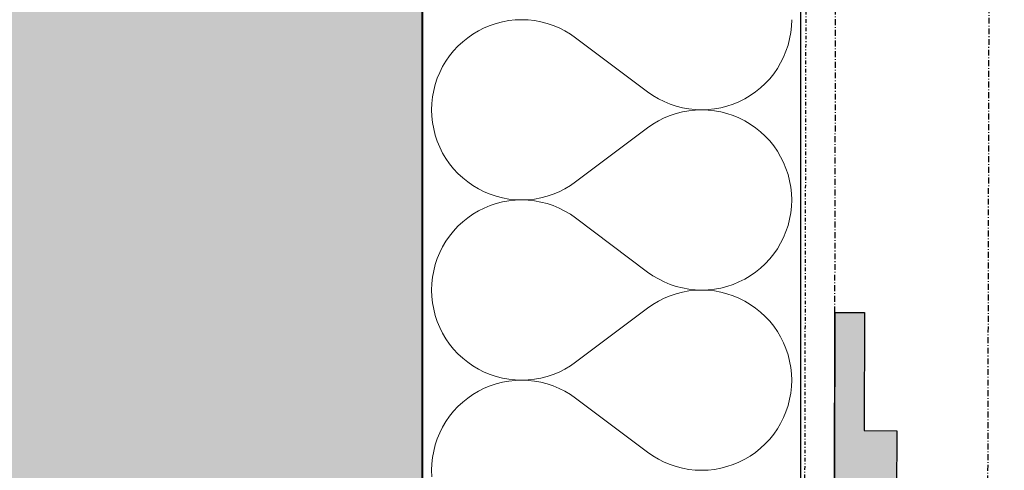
# Model space of a CAD drawing. Header units: millimetres. Extents: x -24674 to 2959, y -2716 to 20653.
# Tile 76 of 161: x -492 to -76, y 1333 to 1524. Entities that reach past the tile are written whole.
import ezdxf

# ---------------------------------------------------------------- set-up
doc = ezdxf.new("R2010")
doc.units = ezdxf.units.MM
doc.header["$MEASUREMENT"] = 0
for name, pattern in [('Wipeout_Contour', [1000, 0, -1000]), ('Čerchovaná M', [4.5, 2.5, -0.85, 0.3, -0.85]), ('Čerchovaná S', [3.5, 1.5, -0.85, 0.3, -0.85])]:
    doc.linetypes.add(name, pattern=pattern)
for name, color, linetype in [('9._POHLED ZÁPADNÍ_1_Nové_Konstrukce - krov', 7, 'Continuous'), ('9._POHLED ZÁPADNÍ_1_Nové_Konstrukce - nosné', 7, 'Continuous'), ('9._POHLED ZÁPADNÍ_1_Nové_Výplně - Povrchové', 7, 'Continuous'), ('9._POHLED ZÁPADNÍ_1_Nové_Výplně – Řezové', 7, 'Continuous'), ('9._POHLED ZÁPADNÍ_1_VÝTAH VAR 1', 7, 'Continuous')]:
    doc.layers.add(name, color=color, linetype=linetype)

# ---------------------------------------------------------------- blocks, each defined once
blk = doc.blocks.new('*X13', base_point=(-27719.5, -6043.99))
at = {"layer": '9._POHLED ZÁPADNÍ_1_Nové_Výplně – Řezové', "color": 21, "linetype": 'Continuous', "lineweight": 20, "true_color": 0xffaaaa}
for p, q in [((-293.08, 1521.41), (-295.6, 1520.37)), ((-290.5, 1522.27), (-293.08, 1521.41)), ((-287.87, 1522.94), (-290.5, 1522.27)), ((-285.19, 1523.42), (-287.87, 1522.94)), ((-282.48, 1523.71), (-285.19, 1523.42)), ((-279.76, 1523.81), (-282.48, 1523.71)), ((-277.05, 1523.71), (-279.76, 1523.81)), ((-274.34, 1523.42), (-277.05, 1523.71)), ((-271.66, 1522.93), (-274.34, 1523.42)), ((-269.03, 1522.26), (-271.66, 1522.93)), ((-266.45, 1521.4), (-269.03, 1522.26)), ((-263.93, 1520.35), (-266.45, 1521.4)), ((-165.89, 1518.39), (-165.6, 1521.09)), ((-165.6, 1521.09), (-165.5, 1523.81)), ((-300.37, 1517.77), (-302.61, 1516.22)), ((-298.03, 1519.16), (-300.37, 1517.77)), ((-295.6, 1520.37), (-298.03, 1519.16)), ((-261.5, 1519.13), (-263.93, 1520.35)), ((-259.16, 1517.74), (-261.5, 1519.13)), ((-256.93, 1516.19), (-259.16, 1517.74)), ((-166.37, 1515.71), (-165.89, 1518.39)), ((-306.72, 1512.66), (-308.57, 1510.67)), ((-304.73, 1514.51), (-306.72, 1512.66)), ((-302.61, 1516.22), (-304.73, 1514.51)), ((-256.93, 1516.19), (-226.46, 1493.33)), ((-167.91, 1510.49), (-167.05, 1513.07)), ((-167.05, 1513.07), (-166.37, 1515.71)), ((-310.28, 1508.55), (-311.83, 1506.32)), ((-308.57, 1510.67), (-310.28, 1508.55)), ((-168.95, 1507.98), (-167.91, 1510.49)), ((-311.83, 1506.32), (-313.22, 1503.98)), ((-171.56, 1503.21), (-170.17, 1505.55)), ((-170.17, 1505.55), (-168.95, 1507.98)), ((-314.44, 1501.55), (-315.48, 1499.03)), ((-313.22, 1503.98), (-314.44, 1501.55)), ((-174.81, 1498.85), (-173.11, 1500.97)), ((-173.11, 1500.97), (-171.56, 1503.21)), ((-316.34, 1496.45), (-317.01, 1493.82)), ((-315.48, 1499.03), (-316.34, 1496.45)), ((-178.66, 1495.01), (-176.67, 1496.86)), ((-176.67, 1496.86), (-174.81, 1498.85)), ((-317.01, 1493.82), (-317.5, 1491.14)), ((-226.46, 1493.33), (-224.22, 1491.78)), ((-183.02, 1491.75), (-180.78, 1493.3)), ((-180.78, 1493.3), (-178.66, 1495.01)), ((-317.79, 1488.43), (-317.88, 1485.71)), ((-317.5, 1491.14), (-317.79, 1488.43)), ((-224.22, 1491.78), (-221.88, 1490.39)), ((-221.88, 1490.39), (-219.45, 1489.17)), ((-219.45, 1489.17), (-216.94, 1488.13)), ((-216.94, 1488.13), (-214.36, 1487.27)), ((-192.88, 1487.25), (-190.3, 1488.11)), ((-190.3, 1488.11), (-187.79, 1489.15)), ((-187.79, 1489.15), (-185.36, 1490.37)), ((-185.36, 1490.37), (-183.02, 1491.75)), ((-317.88, 1485.71), (-317.79, 1483)), ((-214.36, 1484.16), (-216.94, 1483.3)), ((-214.36, 1487.27), (-211.72, 1486.59)), ((-211.72, 1484.84), (-214.36, 1484.16)), ((-211.72, 1486.59), (-209.05, 1486.11)), ((-209.05, 1485.32), (-211.72, 1484.84)), ((-209.05, 1486.11), (-206.34, 1485.81)), ((-206.34, 1485.62), (-209.05, 1485.32)), ((-206.34, 1485.81), (-203.62, 1485.71)), ((-203.62, 1485.71), (-206.34, 1485.62)), ((-203.62, 1485.71), (-200.9, 1485.81)), ((-200.9, 1485.62), (-203.62, 1485.71)), ((-200.9, 1485.81), (-198.2, 1486.1)), ((-198.2, 1485.33), (-200.9, 1485.62)), ((-198.2, 1486.1), (-195.52, 1486.58)), ((-195.52, 1484.85), (-198.2, 1485.33)), ((-195.52, 1486.58), (-192.88, 1487.25)), ((-192.88, 1484.18), (-195.52, 1484.85)), ((-190.3, 1483.32), (-192.88, 1484.18)), ((-317.79, 1483), (-317.5, 1480.29)), ((-317.5, 1480.29), (-317.01, 1477.61)), ((-224.22, 1479.65), (-226.46, 1478.1)), ((-221.88, 1481.04), (-224.22, 1479.65)), ((-219.45, 1482.26), (-221.88, 1481.04)), ((-216.94, 1483.3), (-219.45, 1482.26)), ((-187.79, 1482.28), (-190.3, 1483.32)), ((-185.36, 1481.06), (-187.79, 1482.28)), ((-183.02, 1479.68), (-185.36, 1481.06)), ((-180.78, 1478.12), (-183.02, 1479.68)), ((-317.01, 1477.61), (-316.34, 1474.98)), ((-256.93, 1455.24), (-226.46, 1478.1)), ((-178.66, 1476.42), (-180.78, 1478.12)), ((-176.67, 1474.57), (-178.66, 1476.42)), ((-316.34, 1474.98), (-315.48, 1472.4)), ((-315.48, 1472.4), (-314.44, 1469.88)), ((-174.81, 1472.57), (-176.67, 1474.57)), ((-173.11, 1470.46), (-174.81, 1472.57)), ((-314.44, 1469.88), (-313.22, 1467.45)), ((-313.22, 1467.45), (-311.83, 1465.11)), ((-171.56, 1468.22), (-173.11, 1470.46)), ((-170.17, 1465.88), (-171.56, 1468.22)), ((-311.83, 1465.11), (-310.28, 1462.88)), ((-310.28, 1462.88), (-308.57, 1460.76)), ((-168.95, 1463.45), (-170.17, 1465.88)), ((-167.91, 1460.94), (-168.95, 1463.45)), ((-308.57, 1460.76), (-306.72, 1458.77)), ((-306.72, 1458.77), (-304.73, 1456.92)), ((-167.05, 1458.36), (-167.91, 1460.94)), ((-304.73, 1456.92), (-302.61, 1455.21)), ((-302.61, 1455.21), (-300.37, 1453.66)), ((-259.16, 1453.68), (-256.93, 1455.24)), ((-166.37, 1455.72), (-167.05, 1458.36)), ((-165.89, 1453.04), (-166.37, 1455.72)), ((-300.37, 1453.66), (-298.03, 1452.27)), ((-298.03, 1452.27), (-295.6, 1451.05)), ((-295.6, 1451.05), (-293.08, 1450.01)), ((-266.45, 1450.03), (-263.93, 1451.07)), ((-263.93, 1451.07), (-261.5, 1452.29)), ((-261.5, 1452.29), (-259.16, 1453.68)), ((-165.6, 1450.34), (-165.89, 1453.04)), ((-165.5, 1447.62), (-165.6, 1450.34)), ((-293.08, 1450.01), (-290.5, 1449.16)), ((-290.5, 1446.08), (-293.08, 1445.22)), ((-290.5, 1449.16), (-287.87, 1448.49)), ((-287.87, 1446.75), (-290.5, 1446.08)), ((-287.87, 1448.49), (-285.19, 1448)), ((-285.19, 1447.23), (-287.87, 1446.75)), ((-285.19, 1448), (-282.48, 1447.71)), ((-282.48, 1447.52), (-285.19, 1447.23)), ((-282.48, 1447.71), (-279.76, 1447.62)), ((-279.76, 1447.62), (-282.48, 1447.52)), ((-279.76, 1447.62), (-277.05, 1447.72)), ((-277.05, 1447.52), (-279.76, 1447.62)), ((-277.05, 1447.72), (-274.34, 1448.01)), ((-274.34, 1447.23), (-277.05, 1447.52)), ((-274.34, 1448.01), (-271.66, 1448.5)), ((-271.66, 1446.74), (-274.34, 1447.23)), ((-271.66, 1448.5), (-269.03, 1449.17)), ((-269.03, 1446.07), (-271.66, 1446.74)), ((-269.03, 1449.17), (-266.45, 1450.03)), ((-266.45, 1445.21), (-269.03, 1446.07)), ((-165.6, 1444.9), (-165.5, 1447.62)), ((-298.03, 1442.97), (-300.37, 1441.58)), ((-295.6, 1444.18), (-298.03, 1442.97)), ((-293.08, 1445.22), (-295.6, 1444.18)), ((-263.93, 1444.16), (-266.45, 1445.21)), ((-261.5, 1442.94), (-263.93, 1444.16)), ((-259.16, 1441.55), (-261.5, 1442.94)), ((-166.37, 1439.52), (-165.89, 1442.2)), ((-165.89, 1442.2), (-165.6, 1444.9)), ((-304.73, 1438.32), (-306.72, 1436.47)), ((-302.61, 1440.03), (-304.73, 1438.32)), ((-300.37, 1441.58), (-302.61, 1440.03)), ((-256.93, 1440), (-259.16, 1441.55)), ((-256.93, 1440), (-226.46, 1417.14)), ((-167.05, 1436.88), (-166.37, 1439.52)), ((-308.57, 1434.48), (-310.28, 1432.36)), ((-306.72, 1436.47), (-308.57, 1434.48)), ((-168.95, 1431.79), (-167.91, 1434.3)), ((-167.91, 1434.3), (-167.05, 1436.88)), ((-311.83, 1430.13), (-313.22, 1427.79)), ((-310.28, 1432.36), (-311.83, 1430.13)), ((-171.56, 1427.02), (-170.17, 1429.36)), ((-170.17, 1429.36), (-168.95, 1431.79)), ((-314.44, 1425.36), (-315.48, 1422.84)), ((-313.22, 1427.79), (-314.44, 1425.36)), ((-173.11, 1424.78), (-171.56, 1427.02)), ((-315.48, 1422.84), (-316.34, 1420.26)), ((-176.67, 1420.67), (-174.81, 1422.66)), ((-174.81, 1422.66), (-173.11, 1424.78)), ((-317.01, 1417.62), (-317.5, 1414.95)), ((-316.34, 1420.26), (-317.01, 1417.62)), ((-226.46, 1417.14), (-224.22, 1415.59)), ((-183.02, 1415.56), (-180.78, 1417.11)), ((-180.78, 1417.11), (-178.66, 1418.82)), ((-178.66, 1418.82), (-176.67, 1420.67)), ((-317.5, 1414.95), (-317.79, 1412.24)), ((-224.22, 1415.59), (-221.88, 1414.2)), ((-221.88, 1414.2), (-219.45, 1412.98)), ((-219.45, 1412.98), (-216.94, 1411.94)), ((-190.3, 1411.92), (-187.79, 1412.96)), ((-187.79, 1412.96), (-185.36, 1414.18)), ((-185.36, 1414.18), (-183.02, 1415.56)), ((-317.79, 1412.24), (-317.88, 1409.52)), ((-317.88, 1409.52), (-317.79, 1406.81)), ((-216.94, 1411.94), (-214.36, 1411.08)), ((-214.36, 1411.08), (-211.72, 1410.4)), ((-211.72, 1408.65), (-214.36, 1407.97)), ((-211.72, 1410.4), (-209.05, 1409.92)), ((-209.05, 1409.13), (-211.72, 1408.65)), ((-209.05, 1409.92), (-206.34, 1409.62)), ((-206.34, 1409.42), (-209.05, 1409.13)), ((-206.34, 1409.62), (-203.62, 1409.52)), ((-203.62, 1409.52), (-206.34, 1409.42)), ((-203.62, 1409.52), (-200.9, 1409.62)), ((-200.9, 1409.43), (-203.62, 1409.52)), ((-200.9, 1409.62), (-198.2, 1409.91)), ((-198.2, 1409.14), (-200.9, 1409.43)), ((-198.2, 1409.91), (-195.52, 1410.39)), ((-195.52, 1408.66), (-198.2, 1409.14)), ((-195.52, 1410.39), (-192.88, 1411.06)), ((-192.88, 1407.99), (-195.52, 1408.66)), ((-192.88, 1411.06), (-190.3, 1411.92)), ((-317.79, 1406.81), (-317.5, 1404.1)), ((-221.88, 1404.85), (-224.22, 1403.46)), ((-219.45, 1406.07), (-221.88, 1404.85)), ((-216.94, 1407.11), (-219.45, 1406.07)), ((-214.36, 1407.97), (-216.94, 1407.11)), ((-190.3, 1407.13), (-192.88, 1407.99)), ((-187.79, 1406.09), (-190.3, 1407.13)), ((-185.36, 1404.87), (-187.79, 1406.09)), ((-183.02, 1403.48), (-185.36, 1404.87)), ((-317.5, 1404.1), (-317.01, 1401.42)), ((-317.01, 1401.42), (-316.34, 1398.79)), ((-256.93, 1379.05), (-226.46, 1401.9)), ((-224.22, 1403.46), (-226.46, 1401.9)), ((-180.78, 1401.93), (-183.02, 1403.48)), ((-178.66, 1400.23), (-180.78, 1401.93)), ((-176.67, 1398.37), (-178.66, 1400.23)), ((-316.34, 1398.79), (-315.48, 1396.21)), ((-315.48, 1396.21), (-314.44, 1393.69)), ((-174.81, 1396.38), (-176.67, 1398.37)), ((-173.11, 1394.27), (-174.81, 1396.38)), ((-314.44, 1393.69), (-313.22, 1391.26)), ((-171.56, 1392.03), (-173.11, 1394.27)), ((-170.17, 1389.69), (-171.56, 1392.03)), ((-313.22, 1391.26), (-311.83, 1388.92)), ((-311.83, 1388.92), (-310.28, 1386.69)), ((-168.95, 1387.26), (-170.17, 1389.69)), ((-310.28, 1386.69), (-308.57, 1384.57)), ((-308.57, 1384.57), (-306.72, 1382.58)), ((-167.91, 1384.75), (-168.95, 1387.26)), ((-167.05, 1382.17), (-167.91, 1384.75)), ((-306.72, 1382.58), (-304.73, 1380.72)), ((-304.73, 1380.72), (-302.61, 1379.02)), ((-166.37, 1379.53), (-167.05, 1382.17)), ((-165.89, 1376.85), (-166.37, 1379.53)), ((-302.61, 1379.02), (-300.37, 1377.47)), ((-300.37, 1377.47), (-298.03, 1376.08)), ((-298.03, 1376.08), (-295.6, 1374.86)), ((-263.93, 1374.88), (-261.5, 1376.1)), ((-261.5, 1376.1), (-259.16, 1377.49)), ((-259.16, 1377.49), (-256.93, 1379.05)), ((-165.6, 1374.15), (-165.89, 1376.85)), ((-295.6, 1374.86), (-293.08, 1373.82)), ((-293.08, 1373.82), (-290.5, 1372.97)), ((-290.5, 1372.97), (-287.87, 1372.29)), ((-287.87, 1372.29), (-285.19, 1371.81)), ((-285.19, 1371.04), (-287.87, 1370.56)), ((-285.19, 1371.81), (-282.48, 1371.52)), ((-282.48, 1371.33), (-285.19, 1371.04)), ((-282.48, 1371.52), (-279.76, 1371.43)), ((-279.76, 1371.43), (-282.48, 1371.33)), ((-279.76, 1371.43), (-277.05, 1371.53)), ((-277.05, 1371.33), (-279.76, 1371.43)), ((-277.05, 1371.53), (-274.34, 1371.82)), ((-274.34, 1371.04), (-277.05, 1371.33)), ((-274.34, 1371.82), (-271.66, 1372.31)), ((-271.66, 1370.55), (-274.34, 1371.04)), ((-271.66, 1372.31), (-269.03, 1372.98)), ((-269.03, 1372.98), (-266.45, 1373.84)), ((-266.45, 1373.84), (-263.93, 1374.88)), ((-165.5, 1371.43), (-165.6, 1374.15)), ((-165.6, 1368.71), (-165.5, 1371.43)), ((-295.6, 1367.99), (-298.03, 1366.78)), ((-293.08, 1369.03), (-295.6, 1367.99)), ((-290.5, 1369.89), (-293.08, 1369.03)), ((-287.87, 1370.56), (-290.5, 1369.89)), ((-269.03, 1369.88), (-271.66, 1370.55)), ((-266.45, 1369.02), (-269.03, 1369.88)), ((-263.93, 1367.97), (-266.45, 1369.02)), ((-261.5, 1366.75), (-263.93, 1367.97)), ((-165.89, 1366), (-165.6, 1368.71)), ((-302.61, 1363.84), (-304.73, 1362.13)), ((-300.37, 1365.39), (-302.61, 1363.84)), ((-298.03, 1366.78), (-300.37, 1365.39)), ((-259.16, 1365.36), (-261.5, 1366.75)), ((-256.93, 1363.81), (-259.16, 1365.36)), ((-256.93, 1363.81), (-226.46, 1340.95)), ((-167.05, 1360.69), (-166.37, 1363.33)), ((-166.37, 1363.33), (-165.89, 1366)), ((-306.72, 1360.28), (-308.57, 1358.29)), ((-304.73, 1362.13), (-306.72, 1360.28)), ((-167.91, 1358.11), (-167.05, 1360.69)), ((-310.28, 1356.17), (-311.83, 1353.94)), ((-308.57, 1358.29), (-310.28, 1356.17)), ((-170.17, 1353.16), (-168.95, 1355.6)), ((-168.95, 1355.6), (-167.91, 1358.11)), ((-313.22, 1351.6), (-314.44, 1349.16)), ((-311.83, 1353.94), (-313.22, 1351.6)), ((-173.11, 1348.59), (-171.56, 1350.83)), ((-171.56, 1350.83), (-170.17, 1353.16)), ((-315.48, 1346.65), (-316.34, 1344.07)), ((-314.44, 1349.16), (-315.48, 1346.65)), ((-176.67, 1344.48), (-174.81, 1346.47)), ((-174.81, 1346.47), (-173.11, 1348.59)), ((-316.34, 1344.07), (-317.01, 1341.43)), ((-180.78, 1340.92), (-178.66, 1342.63)), ((-178.66, 1342.63), (-176.67, 1344.48)), ((-317.5, 1338.76), (-317.79, 1336.05)), ((-317.01, 1341.43), (-317.5, 1338.76)), ((-226.46, 1340.95), (-224.22, 1339.4)), ((-224.22, 1339.4), (-221.88, 1338.01)), ((-221.88, 1338.01), (-219.45, 1336.79)), ((-187.79, 1336.77), (-185.36, 1337.99)), ((-185.36, 1337.99), (-183.02, 1339.37)), ((-183.02, 1339.37), (-180.78, 1340.92)), ((-317.79, 1336.05), (-317.88, 1333.33)), ((-219.45, 1336.79), (-216.94, 1335.75)), ((-216.94, 1335.75), (-214.36, 1334.88)), ((-214.36, 1334.88), (-211.72, 1334.21)), ((-211.72, 1334.21), (-209.05, 1333.72)), ((-209.05, 1333.72), (-206.34, 1333.43)), ((-200.9, 1333.43), (-198.2, 1333.72)), ((-198.2, 1333.72), (-195.52, 1334.2)), ((-195.52, 1334.2), (-192.88, 1334.87)), ((-192.88, 1334.87), (-190.3, 1335.73)), ((-190.3, 1335.73), (-187.79, 1336.77)), ((-317.88, 1333.33), (-317.79, 1330.61)), ((-206.34, 1333.43), (-203.62, 1333.33)), ((-203.62, 1333.33), (-200.9, 1333.43))]:
    blk.add_line(p, q, dxfattribs=at)
blk = doc.blocks.new('*X24', base_point=(-27719.5, -6043.99))
at = {"layer": '9._POHLED ZÁPADNÍ_1_Nové_Výplně – Řezové', "color": 21, "linetype": 'Continuous', "lineweight": 20, "true_color": 0xffaaaa}
for p, q in [((-293.08, 1521.41), (-295.6, 1520.37)), ((-290.5, 1522.27), (-293.08, 1521.41)), ((-287.87, 1522.94), (-290.5, 1522.27)), ((-285.19, 1523.42), (-287.87, 1522.94)), ((-282.48, 1523.71), (-285.19, 1523.42)), ((-279.76, 1523.81), (-282.48, 1523.71)), ((-277.05, 1523.71), (-279.76, 1523.81)), ((-274.34, 1523.42), (-277.05, 1523.71)), ((-271.66, 1522.93), (-274.34, 1523.42)), ((-269.03, 1522.26), (-271.66, 1522.93)), ((-266.45, 1521.4), (-269.03, 1522.26)), ((-263.93, 1520.35), (-266.45, 1521.4)), ((-165.89, 1518.39), (-165.6, 1521.09)), ((-165.6, 1521.09), (-165.5, 1523.81)), ((-300.37, 1517.77), (-302.61, 1516.22)), ((-298.03, 1519.16), (-300.37, 1517.77)), ((-295.6, 1520.37), (-298.03, 1519.16)), ((-261.5, 1519.13), (-263.93, 1520.35)), ((-259.16, 1517.74), (-261.5, 1519.13)), ((-256.93, 1516.19), (-259.16, 1517.74)), ((-166.37, 1515.71), (-165.89, 1518.39)), ((-306.72, 1512.66), (-308.57, 1510.67)), ((-304.73, 1514.51), (-306.72, 1512.66)), ((-302.61, 1516.22), (-304.73, 1514.51)), ((-256.93, 1516.19), (-226.46, 1493.33)), ((-167.91, 1510.49), (-167.05, 1513.07)), ((-167.05, 1513.07), (-166.37, 1515.71)), ((-310.28, 1508.55), (-311.83, 1506.32)), ((-308.57, 1510.67), (-310.28, 1508.55)), ((-168.95, 1507.98), (-167.91, 1510.49)), ((-311.83, 1506.32), (-313.22, 1503.98)), ((-171.56, 1503.21), (-170.17, 1505.55)), ((-170.17, 1505.55), (-168.95, 1507.98)), ((-314.44, 1501.55), (-315.48, 1499.03)), ((-313.22, 1503.98), (-314.44, 1501.55)), ((-174.81, 1498.85), (-173.11, 1500.97)), ((-173.11, 1500.97), (-171.56, 1503.21)), ((-316.34, 1496.45), (-317.01, 1493.82)), ((-315.48, 1499.03), (-316.34, 1496.45)), ((-178.66, 1495.01), (-176.67, 1496.86)), ((-176.67, 1496.86), (-174.81, 1498.85)), ((-317.01, 1493.82), (-317.5, 1491.14)), ((-226.46, 1493.33), (-224.22, 1491.78)), ((-183.02, 1491.75), (-180.78, 1493.3)), ((-180.78, 1493.3), (-178.66, 1495.01)), ((-317.79, 1488.43), (-317.88, 1485.71)), ((-317.5, 1491.14), (-317.79, 1488.43)), ((-224.22, 1491.78), (-221.88, 1490.39)), ((-221.88, 1490.39), (-219.45, 1489.17)), ((-219.45, 1489.17), (-216.94, 1488.13)), ((-216.94, 1488.13), (-214.36, 1487.27)), ((-192.88, 1487.25), (-190.3, 1488.11)), ((-190.3, 1488.11), (-187.79, 1489.15)), ((-187.79, 1489.15), (-185.36, 1490.37)), ((-185.36, 1490.37), (-183.02, 1491.75)), ((-317.88, 1485.71), (-317.79, 1483)), ((-214.36, 1484.16), (-216.94, 1483.3)), ((-214.36, 1487.27), (-211.72, 1486.59)), ((-211.72, 1484.84), (-214.36, 1484.16)), ((-211.72, 1486.59), (-209.05, 1486.11)), ((-209.05, 1485.32), (-211.72, 1484.84)), ((-209.05, 1486.11), (-206.34, 1485.81)), ((-206.34, 1485.62), (-209.05, 1485.32)), ((-206.34, 1485.81), (-203.62, 1485.71)), ((-203.62, 1485.71), (-206.34, 1485.62)), ((-203.62, 1485.71), (-200.9, 1485.81)), ((-200.9, 1485.62), (-203.62, 1485.71)), ((-200.9, 1485.81), (-198.2, 1486.1)), ((-198.2, 1485.33), (-200.9, 1485.62)), ((-198.2, 1486.1), (-195.52, 1486.58)), ((-195.52, 1484.85), (-198.2, 1485.33)), ((-195.52, 1486.58), (-192.88, 1487.25)), ((-192.88, 1484.18), (-195.52, 1484.85)), ((-190.3, 1483.32), (-192.88, 1484.18)), ((-317.79, 1483), (-317.5, 1480.29)), ((-317.5, 1480.29), (-317.01, 1477.61)), ((-224.22, 1479.65), (-226.46, 1478.1)), ((-221.88, 1481.04), (-224.22, 1479.65)), ((-219.45, 1482.26), (-221.88, 1481.04)), ((-216.94, 1483.3), (-219.45, 1482.26)), ((-187.79, 1482.28), (-190.3, 1483.32)), ((-185.36, 1481.06), (-187.79, 1482.28)), ((-183.02, 1479.68), (-185.36, 1481.06)), ((-180.78, 1478.12), (-183.02, 1479.68)), ((-317.01, 1477.61), (-316.34, 1474.98)), ((-256.93, 1455.24), (-226.46, 1478.1)), ((-178.66, 1476.42), (-180.78, 1478.12)), ((-176.67, 1474.57), (-178.66, 1476.42)), ((-316.34, 1474.98), (-315.48, 1472.4)), ((-315.48, 1472.4), (-314.44, 1469.88)), ((-174.81, 1472.57), (-176.67, 1474.57)), ((-173.11, 1470.46), (-174.81, 1472.57)), ((-314.44, 1469.88), (-313.22, 1467.45)), ((-313.22, 1467.45), (-311.83, 1465.11)), ((-171.56, 1468.22), (-173.11, 1470.46)), ((-170.17, 1465.88), (-171.56, 1468.22)), ((-311.83, 1465.11), (-310.28, 1462.88)), ((-310.28, 1462.88), (-308.57, 1460.76)), ((-168.95, 1463.45), (-170.17, 1465.88)), ((-167.91, 1460.94), (-168.95, 1463.45)), ((-308.57, 1460.76), (-306.72, 1458.77)), ((-306.72, 1458.77), (-304.73, 1456.92)), ((-167.05, 1458.36), (-167.91, 1460.94)), ((-304.73, 1456.92), (-302.61, 1455.21)), ((-302.61, 1455.21), (-300.37, 1453.66)), ((-259.16, 1453.68), (-256.93, 1455.24)), ((-166.37, 1455.72), (-167.05, 1458.36)), ((-165.89, 1453.04), (-166.37, 1455.72)), ((-300.37, 1453.66), (-298.03, 1452.27)), ((-298.03, 1452.27), (-295.6, 1451.05)), ((-295.6, 1451.05), (-293.08, 1450.01)), ((-266.45, 1450.03), (-263.93, 1451.07)), ((-263.93, 1451.07), (-261.5, 1452.29)), ((-261.5, 1452.29), (-259.16, 1453.68)), ((-165.6, 1450.34), (-165.89, 1453.04)), ((-165.5, 1447.62), (-165.6, 1450.34)), ((-293.08, 1450.01), (-290.5, 1449.16)), ((-290.5, 1446.08), (-293.08, 1445.22)), ((-290.5, 1449.16), (-287.87, 1448.49)), ((-287.87, 1446.75), (-290.5, 1446.08)), ((-287.87, 1448.49), (-285.19, 1448)), ((-285.19, 1447.23), (-287.87, 1446.75)), ((-285.19, 1448), (-282.48, 1447.71)), ((-282.48, 1447.52), (-285.19, 1447.23)), ((-282.48, 1447.71), (-279.76, 1447.62)), ((-279.76, 1447.62), (-282.48, 1447.52)), ((-279.76, 1447.62), (-277.05, 1447.72)), ((-277.05, 1447.52), (-279.76, 1447.62)), ((-277.05, 1447.72), (-274.34, 1448.01)), ((-274.34, 1447.23), (-277.05, 1447.52)), ((-274.34, 1448.01), (-271.66, 1448.5)), ((-271.66, 1446.74), (-274.34, 1447.23)), ((-271.66, 1448.5), (-269.03, 1449.17)), ((-269.03, 1446.07), (-271.66, 1446.74)), ((-269.03, 1449.17), (-266.45, 1450.03)), ((-266.45, 1445.21), (-269.03, 1446.07)), ((-165.6, 1444.9), (-165.5, 1447.62)), ((-298.03, 1442.97), (-300.37, 1441.58)), ((-295.6, 1444.18), (-298.03, 1442.97)), ((-293.08, 1445.22), (-295.6, 1444.18)), ((-263.93, 1444.16), (-266.45, 1445.21)), ((-261.5, 1442.94), (-263.93, 1444.16)), ((-259.16, 1441.55), (-261.5, 1442.94)), ((-166.37, 1439.52), (-165.89, 1442.2)), ((-165.89, 1442.2), (-165.6, 1444.9)), ((-304.73, 1438.32), (-306.72, 1436.47)), ((-302.61, 1440.03), (-304.73, 1438.32)), ((-300.37, 1441.58), (-302.61, 1440.03)), ((-256.93, 1440), (-259.16, 1441.55)), ((-256.93, 1440), (-226.46, 1417.14)), ((-167.05, 1436.88), (-166.37, 1439.52)), ((-308.57, 1434.48), (-310.28, 1432.36)), ((-306.72, 1436.47), (-308.57, 1434.48)), ((-168.95, 1431.79), (-167.91, 1434.3)), ((-167.91, 1434.3), (-167.05, 1436.88)), ((-311.83, 1430.13), (-313.22, 1427.79)), ((-310.28, 1432.36), (-311.83, 1430.13)), ((-171.56, 1427.02), (-170.17, 1429.36)), ((-170.17, 1429.36), (-168.95, 1431.79)), ((-314.44, 1425.36), (-315.48, 1422.84)), ((-313.22, 1427.79), (-314.44, 1425.36)), ((-173.11, 1424.78), (-171.56, 1427.02)), ((-315.48, 1422.84), (-316.34, 1420.26)), ((-176.67, 1420.67), (-174.81, 1422.66)), ((-174.81, 1422.66), (-173.11, 1424.78)), ((-317.01, 1417.62), (-317.5, 1414.95)), ((-316.34, 1420.26), (-317.01, 1417.62)), ((-226.46, 1417.14), (-224.22, 1415.59)), ((-183.02, 1415.56), (-180.78, 1417.11)), ((-180.78, 1417.11), (-178.66, 1418.82)), ((-178.66, 1418.82), (-176.67, 1420.67)), ((-317.5, 1414.95), (-317.79, 1412.24)), ((-224.22, 1415.59), (-221.88, 1414.2)), ((-221.88, 1414.2), (-219.45, 1412.98)), ((-219.45, 1412.98), (-216.94, 1411.94)), ((-190.3, 1411.92), (-187.79, 1412.96)), ((-187.79, 1412.96), (-185.36, 1414.18)), ((-185.36, 1414.18), (-183.02, 1415.56)), ((-317.79, 1412.24), (-317.88, 1409.52)), ((-317.88, 1409.52), (-317.79, 1406.81)), ((-216.94, 1411.94), (-214.36, 1411.08)), ((-214.36, 1411.08), (-211.72, 1410.4)), ((-211.72, 1408.65), (-214.36, 1407.97)), ((-211.72, 1410.4), (-209.05, 1409.92)), ((-209.05, 1409.13), (-211.72, 1408.65)), ((-209.05, 1409.92), (-206.34, 1409.62)), ((-206.34, 1409.42), (-209.05, 1409.13)), ((-206.34, 1409.62), (-203.62, 1409.52)), ((-203.62, 1409.52), (-206.34, 1409.42)), ((-203.62, 1409.52), (-200.9, 1409.62)), ((-200.9, 1409.43), (-203.62, 1409.52)), ((-200.9, 1409.62), (-198.2, 1409.91)), ((-198.2, 1409.14), (-200.9, 1409.43)), ((-198.2, 1409.91), (-195.52, 1410.39)), ((-195.52, 1408.66), (-198.2, 1409.14)), ((-195.52, 1410.39), (-192.88, 1411.06)), ((-192.88, 1407.99), (-195.52, 1408.66)), ((-192.88, 1411.06), (-190.3, 1411.92)), ((-317.79, 1406.81), (-317.5, 1404.1)), ((-221.88, 1404.85), (-224.22, 1403.46)), ((-219.45, 1406.07), (-221.88, 1404.85)), ((-216.94, 1407.11), (-219.45, 1406.07)), ((-214.36, 1407.97), (-216.94, 1407.11)), ((-190.3, 1407.13), (-192.88, 1407.99)), ((-187.79, 1406.09), (-190.3, 1407.13)), ((-185.36, 1404.87), (-187.79, 1406.09)), ((-183.02, 1403.48), (-185.36, 1404.87)), ((-317.5, 1404.1), (-317.01, 1401.42)), ((-317.01, 1401.42), (-316.34, 1398.79)), ((-256.93, 1379.05), (-226.46, 1401.9)), ((-224.22, 1403.46), (-226.46, 1401.9)), ((-180.78, 1401.93), (-183.02, 1403.48)), ((-178.66, 1400.23), (-180.78, 1401.93)), ((-176.67, 1398.37), (-178.66, 1400.23)), ((-316.34, 1398.79), (-315.48, 1396.21)), ((-315.48, 1396.21), (-314.44, 1393.69)), ((-174.81, 1396.38), (-176.67, 1398.37)), ((-173.11, 1394.27), (-174.81, 1396.38)), ((-314.44, 1393.69), (-313.22, 1391.26)), ((-171.56, 1392.03), (-173.11, 1394.27)), ((-170.17, 1389.69), (-171.56, 1392.03)), ((-313.22, 1391.26), (-311.83, 1388.92)), ((-311.83, 1388.92), (-310.28, 1386.69)), ((-168.95, 1387.26), (-170.17, 1389.69)), ((-310.28, 1386.69), (-308.57, 1384.57)), ((-308.57, 1384.57), (-306.72, 1382.58)), ((-167.91, 1384.75), (-168.95, 1387.26)), ((-167.05, 1382.17), (-167.91, 1384.75)), ((-306.72, 1382.58), (-304.73, 1380.72)), ((-304.73, 1380.72), (-302.61, 1379.02)), ((-166.37, 1379.53), (-167.05, 1382.17)), ((-165.89, 1376.85), (-166.37, 1379.53)), ((-302.61, 1379.02), (-300.37, 1377.47)), ((-300.37, 1377.47), (-298.03, 1376.08)), ((-298.03, 1376.08), (-295.6, 1374.86)), ((-263.93, 1374.88), (-261.5, 1376.1)), ((-261.5, 1376.1), (-259.16, 1377.49)), ((-259.16, 1377.49), (-256.93, 1379.05)), ((-165.6, 1374.15), (-165.89, 1376.85)), ((-295.6, 1374.86), (-293.08, 1373.82)), ((-293.08, 1373.82), (-290.5, 1372.97)), ((-290.5, 1372.97), (-287.87, 1372.29)), ((-287.87, 1372.29), (-285.19, 1371.81)), ((-285.19, 1371.04), (-287.87, 1370.56)), ((-285.19, 1371.81), (-282.48, 1371.52)), ((-282.48, 1371.33), (-285.19, 1371.04)), ((-282.48, 1371.52), (-279.76, 1371.43)), ((-279.76, 1371.43), (-282.48, 1371.33)), ((-279.76, 1371.43), (-277.05, 1371.53)), ((-277.05, 1371.33), (-279.76, 1371.43)), ((-277.05, 1371.53), (-274.34, 1371.82)), ((-274.34, 1371.04), (-277.05, 1371.33)), ((-274.34, 1371.82), (-271.66, 1372.31)), ((-271.66, 1370.55), (-274.34, 1371.04)), ((-271.66, 1372.31), (-269.03, 1372.98)), ((-269.03, 1372.98), (-266.45, 1373.84)), ((-266.45, 1373.84), (-263.93, 1374.88)), ((-165.5, 1371.43), (-165.6, 1374.15)), ((-165.6, 1368.71), (-165.5, 1371.43)), ((-295.6, 1367.99), (-298.03, 1366.78)), ((-293.08, 1369.03), (-295.6, 1367.99)), ((-290.5, 1369.89), (-293.08, 1369.03)), ((-287.87, 1370.56), (-290.5, 1369.89)), ((-269.03, 1369.88), (-271.66, 1370.55)), ((-266.45, 1369.02), (-269.03, 1369.88)), ((-263.93, 1367.97), (-266.45, 1369.02)), ((-261.5, 1366.75), (-263.93, 1367.97)), ((-165.89, 1366), (-165.6, 1368.71)), ((-302.61, 1363.84), (-304.73, 1362.13)), ((-300.37, 1365.39), (-302.61, 1363.84)), ((-298.03, 1366.78), (-300.37, 1365.39)), ((-259.16, 1365.36), (-261.5, 1366.75)), ((-256.93, 1363.81), (-259.16, 1365.36)), ((-256.93, 1363.81), (-226.46, 1340.95)), ((-167.05, 1360.69), (-166.37, 1363.33)), ((-166.37, 1363.33), (-165.89, 1366)), ((-306.72, 1360.28), (-308.57, 1358.29)), ((-304.73, 1362.13), (-306.72, 1360.28)), ((-167.91, 1358.11), (-167.05, 1360.69)), ((-310.28, 1356.17), (-311.83, 1353.94)), ((-308.57, 1358.29), (-310.28, 1356.17)), ((-170.17, 1353.16), (-168.95, 1355.6)), ((-168.95, 1355.6), (-167.91, 1358.11)), ((-313.22, 1351.6), (-314.44, 1349.16)), ((-311.83, 1353.94), (-313.22, 1351.6)), ((-173.11, 1348.59), (-171.56, 1350.83)), ((-171.56, 1350.83), (-170.17, 1353.16)), ((-315.48, 1346.65), (-316.34, 1344.07)), ((-314.44, 1349.16), (-315.48, 1346.65)), ((-176.67, 1344.48), (-174.81, 1346.47)), ((-174.81, 1346.47), (-173.11, 1348.59)), ((-316.34, 1344.07), (-317.01, 1341.43)), ((-180.78, 1340.92), (-178.66, 1342.63)), ((-178.66, 1342.63), (-176.67, 1344.48)), ((-317.5, 1338.76), (-317.79, 1336.05)), ((-317.01, 1341.43), (-317.5, 1338.76)), ((-226.46, 1340.95), (-224.22, 1339.4)), ((-224.22, 1339.4), (-221.88, 1338.01)), ((-221.88, 1338.01), (-219.45, 1336.79)), ((-187.79, 1336.77), (-185.36, 1337.99)), ((-185.36, 1337.99), (-183.02, 1339.37)), ((-183.02, 1339.37), (-180.78, 1340.92)), ((-317.79, 1336.05), (-317.88, 1333.33)), ((-219.45, 1336.79), (-216.94, 1335.75)), ((-216.94, 1335.75), (-214.36, 1334.88)), ((-214.36, 1334.88), (-211.72, 1334.21)), ((-211.72, 1334.21), (-209.05, 1333.72)), ((-209.05, 1333.72), (-206.34, 1333.43)), ((-200.9, 1333.43), (-198.2, 1333.72)), ((-198.2, 1333.72), (-195.52, 1334.2)), ((-195.52, 1334.2), (-192.88, 1334.87)), ((-192.88, 1334.87), (-190.3, 1335.73)), ((-190.3, 1335.73), (-187.79, 1336.77)), ((-317.88, 1333.33), (-317.79, 1330.61)), ((-206.34, 1333.43), (-203.62, 1333.33)), ((-203.62, 1333.33), (-200.9, 1333.43))]:
    blk.add_line(p, q, dxfattribs=at)

msp = doc.modelspace()

# ---------------------------------------------------------------- hatches: boundary and pattern name
at = {"layer": '9._POHLED ZÁPADNÍ_1_Nové_Výplně – Řezové', "linetype": 'Continuous', "lineweight": 0, "true_color": 0xf2b2b2}
msp.add_hatch(color=9, dxfattribs=at).paths.add_polyline_path([(-147.2, 1400.03), (-147.5, 1274.01), (-147.71, 1184.79), (-82.76, 1184.64), (-82.76, 1218.43), (-96.94, 1228.03), (-107.57, 1245.02), (-113.03, 1266.81), (-112.48, 1290.07), (-121.31, 1290.09), (-121.02, 1349.99), (-134.83, 1350.1), (-134.71, 1400)])

# ---------------------------------------------------------------- linework, layer by layer
at = {"layer": '9._POHLED ZÁPADNÍ_1_Nové_Konstrukce - krov', "color": 1, "linetype": 'Čerchovaná M', "lineweight": 25}
for p, q in [((-147.2, 1400.03), (-140.46, 4257.41)), ((-82.76, 1184.64), (-75.51, 4257.25))]:
    msp.add_line(p, q, dxfattribs=at)
at = {"layer": '9._POHLED ZÁPADNÍ_1_Nové_Konstrukce - krov', "color": 1, "linetype": 'Continuous', "lineweight": 25}
for p, q in [((-149.05, 616.01), (-147.2, 1400.03)), ((-147.2, 1400.03), (-134.71, 1400)), ((-134.71, 1400), (-134.83, 1350.1)), ((-134.83, 1350.1), (-121.02, 1349.99)), ((-121.02, 1349.99), (-121.31, 1290.09))]:
    msp.add_line(p, q, dxfattribs=at)
at = {"layer": '9._POHLED ZÁPADNÍ_1_Nové_Konstrukce - krov', "color": 1, "linetype": 'Continuous', "lineweight": 25, "flags": 128}
msp.add_lwpolyline([(-147.2, 1400.03), (-147.5, 1274.01), (-147.71, 1184.79)], dxfattribs=at)

# ---------------------------------------------------------------- wipeouts: each hides what was drawn before it
at = {"color": 254, "linetype": 'Wipeout_Contour', "lineweight": 0, "ltscale": 36793.983046}
msp.add_wipeout([(-161.69, 351.47), (-161.69, 17956.84), (-321.69, 17969.56), (-321.69, 351.48)], dxfattribs=at).dxf.layer = '9._POHLED ZÁPADNÍ_1_Nové_Výplně - Povrchové'

# ---------------------------------------------------------------- next in the draw order: hatches: boundary and pattern name
at = {"layer": '9._POHLED ZÁPADNÍ_1_Nové_Výplně – Řezové', "linetype": 'Continuous', "lineweight": 0, "true_color": 0xf2b2b2}
msp.add_hatch(color=9, dxfattribs=at).paths.add_polyline_path([(-322, 3949.14), (-702, 3949.13), (-701.89, 351.54), (-321.89, 351.55)])

# ---------------------------------------------------------------- next in the draw order: linework, layer by layer
at = {"layer": '9._POHLED ZÁPADNÍ_1_Nové_Konstrukce - nosné', "color": 1, "linetype": 'Continuous', "lineweight": 25, "flags": 128}
for points in [[(-161.69, 351.47), (-161.69, 18117.35)], [(-321.69, 17969.56), (-321.69, 351.48)], [(-321.89, 351.55), (-322, 3949.14)]]:
    msp.add_lwpolyline(points, dxfattribs=at)

# ---------------------------------------------------------------- next in the draw order: wipeouts: each hides what was drawn before it
at = {"color": 254, "linetype": 'Wipeout_Contour', "lineweight": 0, "ltscale": 8778.600966}
msp.add_wipeout([(-321.69, 351.48), (-161.69, 351.47), (-161.69, 3949.14), (-321.69, 3949.14)], dxfattribs=at).dxf.layer = '9._POHLED ZÁPADNÍ_1_Nové_Výplně – Řezové'

# ---------------------------------------------------------------- next in the draw order: linework, layer by layer
at = {"layer": '9._POHLED ZÁPADNÍ_1_Nové_Konstrukce - nosné', "color": 1, "linetype": 'Continuous', "lineweight": 25, "flags": 128}
for points in [[(-161.69, 351.47), (-161.69, 18117.35)], [(-321.69, 17969.56), (-321.69, 351.48)]]:
    msp.add_lwpolyline(points, dxfattribs=at)

# ---------------------------------------------------------------- next in the draw order: block references
at = {"layer": '9._POHLED ZÁPADNÍ_1_VÝTAH VAR 1', "color": 9, "linetype": 'Continuous', "lineweight": 13}
msp.add_blockref('*X13', (-27719.5, -6043.99), dxfattribs=at)

# ---------------------------------------------------------------- next in the draw order: wipeouts: each hides what was drawn before it
at = {"color": 254, "linetype": 'Wipeout_Contour', "lineweight": 0, "ltscale": 8775.620918}
msp.add_wipeout([(-321.69, 351.47), (-161.69, 351.47), (-161.69, 3947.65), (-321.69, 3947.65)], dxfattribs=at).dxf.layer = '9._POHLED ZÁPADNÍ_1_Nové_Výplně – Řezové'

# ---------------------------------------------------------------- next in the draw order: linework, layer by layer
at = {"layer": '9._POHLED ZÁPADNÍ_1_Nové_Konstrukce - krov', "color": 1, "linetype": 'Čerchovaná S', "lineweight": 25}
msp.add_line((-161.55, 616.04), (-152.96, 4257.44), dxfattribs=at)
at = {"layer": '9._POHLED ZÁPADNÍ_1_Nové_Konstrukce - nosné', "color": 1, "linetype": 'Continuous', "lineweight": 25, "flags": 128}
for points in [[(-321.69, 3947.65), (-321.69, 351.47)], [(-161.69, 351.47), (-161.69, 3947.65)]]:
    msp.add_lwpolyline(points, dxfattribs=at)

# ---------------------------------------------------------------- next in the draw order: block references
at = {"layer": '9._POHLED ZÁPADNÍ_1_VÝTAH VAR 1', "color": 9, "linetype": 'Continuous', "lineweight": 13}
msp.add_blockref('*X24', (-27719.5, -6043.99), dxfattribs=at)

doc.saveas('drawing.dxf')
